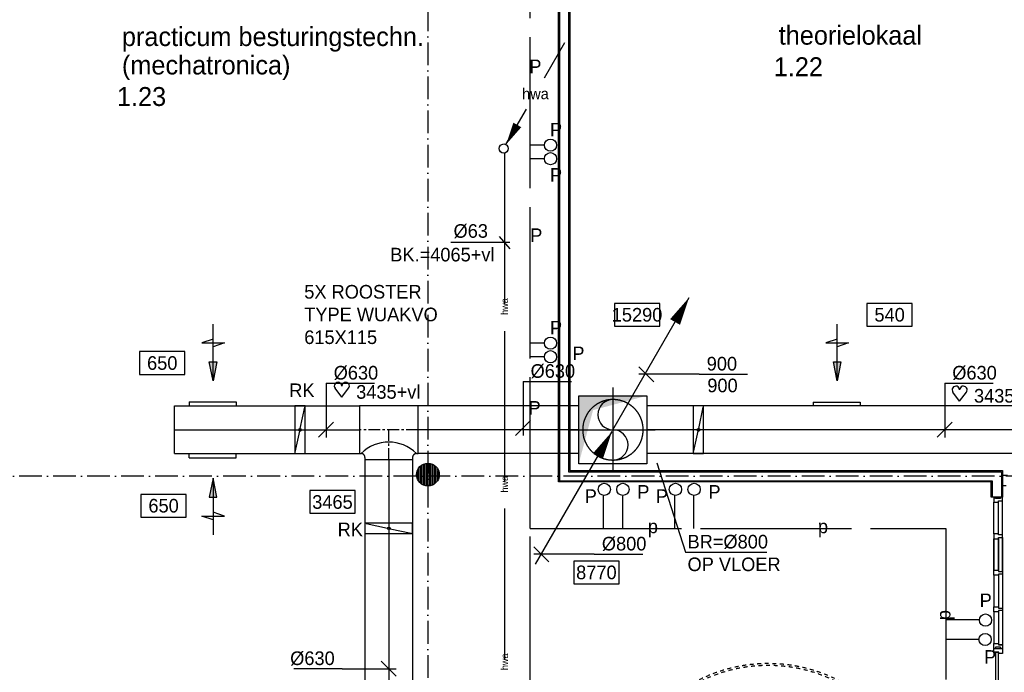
# Model space of a CAD drawing. Extents: x -41378 to 114803, y -24080 to 82188.
# Tile 65 of 137: x 18491 to 31514, y 67233 to 75867. Entities that reach past the tile are written whole.
import ezdxf
from ezdxf.enums import TextEntityAlignment as Align

# ---------------------------------------------------------------- set-up
doc = ezdxf.new("R2010")
doc.units = 0
doc.header["$LTSCALE"] = 50
for name, pattern in [('2322000', [45, 40, -5]), ('2322122', [47, 40, -7]), ('CENTER2', [11.25, 7.5, -1.25, 1.25, -1.25]), ('CENTER4', [5, 3.125, -0.625, 0.625, -0.625]), ('DASHDOT', [9, 6, -1.5, 0, -1.5]), ('HIDDEN', [2, 1, -1]), ('HIDDEN2', [4.7625, 3.175, -1.5875]), ('LURETOUR', [6, 4, -2])]:
    doc.linetypes.add(name, pattern=pattern)
doc.layers.get('0').update_dxf_attribs({"linetype": 'CONTINUOUS'})
for name, color, linetype in [('AL$7----_STRAMIEN', 1, 'DASHDOT'), ('AL22----_BINNENWAND', 7, 'CONTINUOUS'), ('AL28----_KONSTRUKTIE', 3, 'CONTINUOUS'), ('AL31----_BUITENKOZ', 7, 'CONTINUOUS'), ('AL32----_BINNENKOZ', 7, 'CONTINUOUS'), ('AL37----_DAKOPENING', 7, 'HIDDEN'), ('ALXAA---_GEWBETON', 12, 'CONTINUOUS'), ('BOUW', 8, 'CONTINUOUS'), ('WL$1----', 3, 'CONTINUOUS'), ('WL521---', 4, 'CONTINUOUS'), ('WL570---', 3, 'CONTINUOUS'), ('WL570---_HARTLIJN', 7, 'CONTINUOUS'), ('WL570---_RETOUR', 3, 'CONTINUOUS'), ('WL570---_TOEVOER', 3, 'CONTINUOUS'), ('WM$1----', 1, 'CONTINUOUS'), ('WM521---', 1, 'CONTINUOUS'), ('WM561---', 1, 'CONTINUOUS'), ('WM570---', 1, 'CONTINUOUS')]:
    doc.layers.add(name, color=color, linetype=linetype)
doc.layers.get('0').freeze()
doc.styles.add('BURO-018', font='BUROFONT.shx', dxfattribs={"height": 90})
doc.styles.add('BURO-025', font='BUROFONT.shx', dxfattribs={"height": 250})

# ---------------------------------------------------------------- blocks, each defined once
blk = doc.blocks.new('LU-ORND')
at = {"color": 0, "linetype": 'CONTINUOUS'}
for p, q in [((-3, 1.5), (-3, -1.5)), ((3, 1.5), (-3, 1.5)), ((3, -1.5), (3, 1.5)), ((-3, -1.5), (3, -1.5))]:
    blk.add_line(p, q, dxfattribs=at)
blk = doc.blocks.new('LU-PIJL1')
at = {"color": 0, "linetype": 'CONTINUOUS'}
blk.add_line((0, 0), (10.12, 17.54), dxfattribs=at)
blk.add_lwpolyline([(10.12, 17.54, 0, 1.5, 0), (8.25, 14.29, 1.5, 1.5, 0)], format="xyseb", dxfattribs=at)
blk = doc.blocks.new('LU-1-KU2')
at = {"color": 0, "linetype": 'HIDDEN2'}
for start, end in [(90, 270), (270, 90)]:
    blk.add_arc((0, 0), 0.5, start, end, dxfattribs=at)
at = {"color": 0, "linetype": 'CONTINUOUS'}
for centre, start, end in [((0, 0.25), 90, 270), ((0, -0.25), 270, 90)]:
    blk.add_arc(centre, 0.25, start, end, dxfattribs=at)
at = {"layer": 'WL570---_HARTLIJN', "linetype": 'CENTER4'}
for p, q in [((0, 0.7), (0, -0.7)), ((-0.7, 0), (0.7, 0))]:
    blk.add_line(p, q, dxfattribs=at)
blk = doc.blocks.new('LU-2-KIZ')
at = {"color": 0, "linetype": 'CONTINUOUS'}
for p, q in [((-0.5, 0.5), (0.5, 0.5)), ((-0.5, -0.5), (-0.5, 0.5)), ((0.5, 0.5), (0.5, -0.5)), ((0.5, -0.5), (-0.5, -0.5))]:
    blk.add_line(p, q, dxfattribs=at)
for points in [[(-0.5, 0.5), (-0.289, 0.289), (0.5, 0.5)], [(-0.5, 0.5), (-0.289, 0.289), (-0.5, -0.5)]]:
    blk.add_solid(points, dxfattribs=at)
blk = doc.blocks.new('*U54', base_point=(28134, 69208))
at = {"layer": 'WM570---', "linetype": 'CONTINUOUS'}
for p, q in [((28034, 69308), (28234, 69108)), ((28834, 69208), (28034, 69208)), ((28834, 69208), (29474, 69208))]:
    blk.add_line(p, q, dxfattribs=at)
at = {"layer": 'WM570---', "linetype": 'CONTINUOUS', "style": 'BURO-018'}
blk.add_text('%%c800', height=180, dxfattribs=at).set_placement((28934, 69258))
blk = doc.blocks.new('LU-1D-K-276')
at = {"color": 0, "linetype": 'CONTINUOUS'}
for p, q in [((-0.5, 315), (0.5, 315)), ((-0.5, -315), (0.5, -315))]:
    blk.add_line(p, q, dxfattribs=at)
at = {"layer": 'WL570---_HARTLIJN', "linetype": 'CENTER2'}
blk.add_line((-0.5, 0), (0.5, 0), dxfattribs=at)
blk = doc.blocks.new('LU-PIJL6')
at = {"color": 0, "linetype": 'CONTINUOUS'}
for p, q in [((-5, -1.5), (-5, 1.5)), ((-5, 1.5), (-4.5, 0)), ((0, 0), (-7.5, 0)), ((-5.5, 0), (-5, -1.5)), ((-2.5, -0.5), (-2.5, 0.5)), ((-2.5, 0.5), (0, 0)), ((0, 0), (-2.5, -0.5))]:
    blk.add_line(p, q, dxfattribs=at)
blk.add_solid([(-2.5, 0.5), (-2.5, -0.5), (0, 0)], dxfattribs=at)
blk = doc.blocks.new('LU-1D-T-5A-2762765-Q1')
at = {"color": 0, "linetype": 'CONTINUOUS'}
for p, q in [((-315, 365), (-315, 398)), ((-315, 398), (315, 398)), ((315, 365), (315, 398)), ((-365, 315), (-387, 315)), ((-387, 315), (-387, -315)), ((387, 315), (365, 315)), ((387, -315), (387, 315)), ((-387, -315), (387, -315))]:
    blk.add_line(p, q, dxfattribs=at)
at = {"color": 0, "linetype": 'CONTINUOUS', "flags": 128}
for points in [[(-365, 315, 0.02182), (-360, 315, 0.037214), (-357, 316, 0.006436), (-350, 317, 0.02182), (-348, 318, 0.02182), (-344, 320, 0.02182), (-340, 322, 0.02182), (-336, 324, 0.02182), (-333, 327, 0.02182), (-330, 330, 0.02182), (-327, 333, 0.02182), (-324, 336, 0.02182), (-322, 340, 0.02182), (-320, 344, 0.02182), (-318, 348, 0.02182), (-317, 350, 0.006436), (-316, 357, 0.037214), (-315, 360, 0.02182), (-315, 365)], [(315, 365, 0.02182), (315, 360, 0.037214), (316, 357, 0.006436), (317, 350, 0.02182), (318, 348, 0.02182), (320, 344, 0.02182), (322, 340, 0.02182), (324, 336, 0.02182), (327, 333, 0.02182), (330, 330, 0.02182), (333, 327, 0.02182), (336, 324, 0.02182), (340, 322, 0.02182), (344, 320, 0.02182), (348, 318, 0.02182), (350, 317, 0.006436), (357, 316, 0.037214), (360, 315, 0.02182), (365, 315)]]:
    blk.add_lwpolyline(points, format="xyb", dxfattribs=at)
at = {"color": 0, "linetype": 'CONTINUOUS'}
blk.add_arc((0, 680), 517, 225, 315, dxfattribs=at)
at = {"layer": 'WL570---_HARTLIJN', "linetype": 'CENTER4'}
for p, q in [((0, 398), (0, 0)), ((-387, 0), (387, 0))]:
    blk.add_line(p, q, dxfattribs=at)
blk = doc.blocks.new('*U114', base_point=(22544, 70441))
at = {"layer": 'WM570---', "linetype": 'CONTINUOUS'}
for p, q in [((22544, 71056), (22544, 70341)), ((22544, 71056), (23184, 71056)), ((22643, 70541), (22444, 70342))]:
    blk.add_line(p, q, dxfattribs=at)
at = {"layer": 'WM570---', "linetype": 'CONTINUOUS', "style": 'BURO-018'}
blk.add_text('%%c630', height=180, dxfattribs=at).set_placement((22644, 71106))
blk = doc.blocks.new('*U115', base_point=(24626, 70441))
at = {"layer": 'WM570---', "linetype": 'CONTINUOUS'}
for p, q in [((24626, 71056), (24626, 70341)), ((24626, 71056), (25266, 71056)), ((24725, 70541), (24526, 70342))]:
    blk.add_line(p, q, dxfattribs=at)
at = {"layer": 'WM570---', "linetype": 'CONTINUOUS', "style": 'BURO-018'}
blk.add_text('%%c630', height=180, dxfattribs=at).set_placement((24726, 71106))
blk = doc.blocks.new('*U116', base_point=(30726, 70441))
at = {"layer": 'WM570---', "linetype": 'CONTINUOUS'}
for p, q in [((30726, 71056), (30726, 70341)), ((30726, 71056), (31366, 71056)), ((30626, 70342), (30826, 70541))]:
    blk.add_line(p, q, dxfattribs=at)
at = {"layer": 'WM570---', "linetype": 'CONTINUOUS', "style": 'BURO-018'}
blk.add_text('%%c630', height=180, dxfattribs=at).set_placement((30826, 71106))
blk = doc.blocks.new('*U124', base_point=(23373, 67279))
at = {"layer": 'WM570---', "linetype": 'CONTINUOUS'}
for p, q in [((23273, 67379), (23472, 67180)), ((22758, 67279), (22118, 67279)), ((22758, 67279), (23473, 67279))]:
    blk.add_line(p, q, dxfattribs=at)
at = {"layer": 'WM570---', "linetype": 'CONTINUOUS', "style": 'BURO-018'}
blk.add_text('%%c630', height=180, dxfattribs=at).set_placement((22658, 67329), align=Align.RIGHT)
blk = doc.blocks.new('LU-1D-KL-27688')
at = {"color": 0, "linetype": 'CONTINUOUS'}
for p, q in [((-68, 315), (-68, -315)), ((68, 315), (-68, 315)), ((65, 298), (4, 17)), ((68, -315), (68, 315)), ((-4, -17), (-65, -298)), ((-68, -315), (68, -315))]:
    blk.add_line(p, q, dxfattribs=at)
blk.add_circle((0, 0), 17, dxfattribs=at)
blk = doc.blocks.new('LDV3')
at = {"color": 0, "linetype": 'CONTINUOUS'}
for p, q in [((4.5, 7.79), (6.75, 11.69)), ((0.25, 0.43), (2.5, 4.33))]:
    blk.add_line(p, q, dxfattribs=at)
blk.add_lwpolyline([(0.25, 0.43, 0, 1, 0), (1.5, 2.6, 1, 1, 0)], format="xyseb", dxfattribs=at)
blk.add_circle((0, 0), 0.5, dxfattribs=at)
at = {"color": 0, "linetype": 'CONTINUOUS', "style": 'BURO-018'}
blk.add_attdef('LD_TEXT1', text='', height=1.8, dxfattribs=at).set_placement((3.5, 6.06), align=Align.MIDDLE)
blk = doc.blocks.new('HART')
at = {"color": 1}
for q in [(-39.7, 52.4), (39.7, 52.4)]:
    blk.add_line((0, 0), q, dxfattribs=at)
for centre, start, end in [((-22.1, 65.7), 0, 217.18669), ((22.1, 65.7), 322.81331, 180)]:
    blk.add_arc(centre, 22.1, start, end, dxfattribs=at)
blk = doc.blocks.new('2322000-2')
at = {"layer": 'WM$1----', "color": 0, "style": 'BURO-018'}
for p in [(26866, 69136), (29116, 69136)]:
    blk.add_text('p', height=180, dxfattribs=at).set_placement(p, align=Align.MIDDLE)
blk.add_text('p', height=180, rotation=90, dxfattribs=at).set_placement((30739, 67990), align=Align.MIDDLE)
blk = doc.blocks.new('2322122-2')
at = {"layer": 'WM521---', "color": 0, "style": 'BURO-018'}
for p in [(24902, 72072), (24902, 69722), (24902, 67372)]:
    blk.add_text('hwa', height=90, rotation=90, dxfattribs=at).set_placement(p, align=Align.MIDDLE)

msp = doc.modelspace()

# ---------------------------------------------------------------- linework, layer by layer
at = {"layer": 'AL$7----_STRAMIEN', "color": 1}
msp.add_line((52991, 69827.3), (12791, 69827.3), dxfattribs=at)
msp.add_lwpolyline([(23891, 80064.7), (23891, 41627.3)], dxfattribs=at)
at = {"layer": 'AL22----_BINNENWAND', "color": 8}
for p, q in [((25616, 69752.3), (25616, 78487.3)), ((25766, 78487.3), (25766, 69902.3)), ((25766, 69902.3), (31490, 69902.3)), ((31490, 69902.3), (31490, 69550.3)), ((31340, 69752.3), (25616, 69752.3)), ((31340, 69550.3), (31340, 69752.3)), ((31490, 69550.3), (31340, 69550.3))]:
    msp.add_line(p, q, dxfattribs=at)
at = {"layer": 'AL22----_BINNENWAND', "color": 8, "linetype": 'CONTINUOUS'}
for p, q in [((25631, 78487.3), (25631, 69767.3)), ((25751, 78487.3), (25751, 69887.3)), ((25751, 69887.3), (31475, 69887.3)), ((31475, 69887.3), (31475, 69550.3)), ((25631, 69767.3), (31355, 69767.3)), ((31355, 69767.3), (31355, 69550.3))]:
    msp.add_line(p, q, dxfattribs=at)
at = {"layer": 'AL28----_KONSTRUKTIE', "color": 8}
msp.add_circle((23891, 69848.3), 150, dxfattribs=at)
at = {"layer": 'AL31----_BUITENKOZ', "color": 8, "linetype": 'CONTINUOUS'}
for p, q in [((31437, 67496.8), (31396, 67496.8)), ((31396, 67496.8), (31396, 66566.8)), ((31437, 66566.8), (31437, 67496.8))]:
    msp.add_line(p, q, dxfattribs=at)
at = {"layer": 'AL32----_BINNENKOZ', "color": 8}
for p, q in [((31490, 69700.7), (31490, 69839.7)), ((31490, 69839.7), (31557, 69839.7)), ((31540, 69700.7), (31490, 69700.7)), ((31398, 69550.3), (31376, 69550.3)), ((31376, 69550.3), (31376, 69483.3)), ((31398, 69534.3), (31398, 69550.3)), ((31490, 69550.3), (31465, 69550.3)), ((31465, 69550.3), (31465, 69534.3)), ((31490, 69500.3), (31490, 69550.3)), ((31376, 69483.3), (31439, 69483.3)), ((31376, 69066.8), (31376, 69483.3)), ((31376, 69066.8), (31376, 69483.3)), ((31465, 69534.3), (31398, 69534.3)), ((31439, 69483.3), (31439, 69500.3)), ((31439, 69500.3), (31490, 69500.3)), ((31439, 69066.8), (31439, 69483.3)), ((31490, 69049.8), (31490, 69500.3)), ((31439, 69066.8), (31376, 69066.8)), ((31376, 69066.8), (31376, 68999.8)), ((31439, 69049.8), (31439, 69066.8)), ((31490, 69049.8), (31439, 69049.8)), ((31490, 69016.8), (31490, 69049.8)), ((31376, 68583.3), (31376, 68999.8)), ((31376, 68999.8), (31376, 68583.3)), ((31376, 68583.3), (31376, 68999.8)), ((31376, 68999.8), (31376, 68583.3)), ((31376, 68999.8), (31439, 68999.8)), ((31439, 68999.8), (31439, 69016.8)), ((31439, 69016.8), (31490, 69016.8)), ((31439, 68583.3), (31439, 68999.8)), ((31439, 68999.8), (31439, 68583.3)), ((31490, 68566.3), (31490, 69016.8)), ((31490, 69016.8), (31490, 68566.3)), ((31376, 68516.3), (31376, 68583.3)), ((31376, 68583.3), (31439, 68583.3)), ((31376, 68516.3), (31376, 68099.8)), ((31439, 68516.3), (31376, 68516.3)), ((31376, 68516.3), (31376, 68099.8)), ((31439, 68583.3), (31439, 68566.3)), ((31439, 68566.3), (31490, 68566.3)), ((31490, 68533.3), (31439, 68533.3)), ((31439, 68533.3), (31439, 68516.3)), ((31439, 68516.3), (31439, 68099.8)), ((31490, 68566.3), (31490, 68533.3)), ((31490, 68533.3), (31490, 68082.8)), ((31376, 68032.8), (31376, 68099.8)), ((31376, 68099.8), (31439, 68099.8)), ((31439, 68032.8), (31376, 68032.8)), ((31376, 68032.3), (31376, 67615.8)), ((31439, 68099.8), (31439, 68082.8)), ((31439, 68082.8), (31490, 68082.8)), ((31490, 68049.8), (31439, 68049.8)), ((31439, 68049.8), (31439, 68032.8)), ((31439, 68032.3), (31439, 67615.8)), ((31490, 68082.8), (31490, 68049.8)), ((31490, 68049.3), (31490, 67598.8)), ((31376, 67548.8), (31376, 67615.8)), ((31376, 67615.8), (31439, 67615.8)), ((31439, 67615.8), (31439, 67598.8)), ((31490, 67598.8), (31439, 67598.8)), ((31439, 67598.8), (31490, 67598.8)), ((31490, 67598.8), (31490, 67548.8)), ((31398, 67548.8), (31376, 67548.8)), ((31376, 67548.8), (31490, 67548.8)), ((31376, 67498.8), (31376, 67548.8)), ((31443, 67498.8), (31376, 67498.8)), ((31465, 67564.8), (31398, 67564.8)), ((31398, 67564.8), (31398, 67548.8)), ((31443, 67481.8), (31443, 67498.8)), ((31490, 67481.8), (31443, 67481.8)), ((31465, 67548.8), (31465, 67564.8)), ((31490, 67548.8), (31465, 67548.8)), ((31490, 67548.8), (31490, 67481.8))]:
    msp.add_line(p, q, dxfattribs=at)
at = {"layer": 'AL37----_DAKOPENING', "color": 8}
for radius in [2025, 2000]:
    msp.add_circle((28391, 65327.3), radius, dxfattribs=at)
at = {"layer": 'ALXAA---_GEWBETON', "color": 8}
for p, q in [((23771, 69758.3), (23771, 69938.3)), ((23791, 69736.5), (23791, 69960.1)), ((23811, 69721.5), (23811, 69975.2)), ((23831, 69710.9), (23831, 69985.8)), ((23851, 69703.8), (23851, 69992.9)), ((23871, 69699.7), (23871, 69997)), ((23891, 69698.3), (23891, 69998.3)), ((23911, 69699.7), (23911, 69997)), ((23931, 69703.8), (23931, 69992.9)), ((23951, 69710.9), (23951, 69985.8)), ((23971, 69721.5), (23971, 69975.2)), ((23991, 69736.5), (23991, 69960.1)), ((24011, 69758.3), (24011, 69938.3)), ((23751, 69794.5), (23751, 69902.2)), ((24031, 69794.5), (24031, 69902.2))]:
    msp.add_line(p, q, dxfattribs=at)
at = {"layer": 'WL$1----', "linetype": '2322000'}
for p, q in [((25243.5, 69136.4), (25243.5, 76872.9)), ((26209.8, 69566.7), (26209.8, 69136.4)), ((26462.5, 69566.7), (26462.5, 69136.4)), ((27150.5, 69566.7), (27150.5, 69136.4)), ((27403.3, 69566.7), (27403.3, 69136.4)), ((25243.5, 69136.4), (30739.4, 69136.4)), ((25243.5, 53530.6), (25243.5, 69136.4)), ((30739.4, 69136.4), (30739.4, 53343.5)), ((31185, 67928.7), (30739.4, 67928.7)), ((31178, 67669), (30739.4, 67669))]:
    msp.add_line(p, q, dxfattribs=at)
at = {"layer": 'WL$1----'}
for centre in [(25511.2, 74207.2), (25511.2, 74027.9), (25511.2, 71587.5), (25511.2, 71408.2), (26223.3, 69653.6), (26469.6, 69653.6), (27164.1, 69653.6), (27410.4, 69653.6), (31264.7, 67924.4), (31259.3, 67666.6)]:
    msp.add_circle(centre, 80.8, dxfattribs=at)
at = {"layer": 'WL521---', "linetype": '2322122'}
msp.add_line((24901.9, 74098.1), (24901.9, 65346.6), dxfattribs=at)
at = {"layer": 'WL570---'}
for p, q in [((20732, 70812.7), (21352, 70812.7)), ((20732, 70812.7), (20732, 70756.5)), ((21352, 70812.7), (21352, 70756.5)), ((28986.7, 70808.5), (29606.7, 70808.5)), ((28986.7, 70808.5), (28986.7, 70752.3)), ((29606.7, 70808.5), (29606.7, 70752.3)), ((20732, 70070.3), (20732, 70126.5)), ((20732, 70070.3), (21352, 70070.3)), ((21352, 70070.3), (21352, 70126.5))]:
    msp.add_line(p, q, dxfattribs=at)
at = {"layer": 'WL570---_TOEVOER', "linetype": 'CONTINUOUS'}
msp.add_line((20540.6, 70127.2), (20540.6, 70756.5), dxfattribs=at)
at = {"layer": 'WL570---_TOEVOER', "color": 1}
for p, q in [((26917.1, 70004.7), (27299.1, 68822.9)), ((27299.1, 68821.2), (28372.1, 68821.2))]:
    msp.add_line(p, q, dxfattribs=at)
at = {"layer": 'WM$1----'}
for p, q in [((24830.8, 73000.7), (24972.3, 72835.8)), ((24194.2, 72923), (24972.2, 72923))]:
    msp.add_line(p, q, dxfattribs=at)
at = {"layer": 'WM561---', "color": 3}
for p, q in [((25430.4, 74207.2), (25245.7, 74207.2)), ((25430.4, 74027.9), (25245.7, 74027.9)), ((25430.4, 71587.5), (25244.2, 71587.5)), ((25430.4, 71408.2), (25244.2, 71408.2))]:
    msp.add_line(p, q, dxfattribs=at)
at = {"layer": 'WM570---', "linetype": 'CONTINUOUS'}
for p, q in [((26678.2, 71275.8), (26877.6, 71076.4)), ((27477.9, 71176.1), (26677.9, 71176.1)), ((27477.9, 71176.1), (28117.8, 71176.1))]:
    msp.add_line(p, q, dxfattribs=at)

# ---------------------------------------------------------------- block references
at = {"layer": 'WL521---', "color": 2}
ref = msp.add_blockref('LDV3', (24893, 74162.4), dxfattribs=dict(at, xscale=120, yscale=120, zscale=120))
ref.add_attrib('LD_TEXT1', 'hwa', dxfattribs={"layer": '0', "color": 1, "linetype": 'CONTINUOUS', "height": 144, "style": 'BURO-018'}).set_placement((25313, 74889.9), align=Align.MIDDLE)
at = {"layer": 'WL570---_RETOUR', "color": 3, "xscale": 100, "yscale": 100, "zscale": 100}
for p in [(26334, 70438.9), (25313.7, 68664.2)]:
    msp.add_blockref('LU-PIJL1', p, dxfattribs=at)
at = {"layer": 'WL570---_RETOUR', "color": 3, "linetype": 'LURETOUR', "xscale": 800, "yscale": 800, "zscale": 800}
msp.add_blockref('LU-1-KU2', (26337.7, 70441.5), dxfattribs=at)
at = {"layer": 'WL570---_RETOUR', "color": 3, "linetype": 'LURETOUR', "xscale": 900, "yscale": 900}
msp.add_blockref('LU-2-KIZ', (26334.7, 70441.5), dxfattribs=at)
at = {"layer": 'WL570---_RETOUR', "linetype": 'CONTINUOUS'}
for p, rotation in [((22198.8, 70441.5), 180), ((27467.8, 70441.5), 180), ((23372.6, 69137.4), 89.99999999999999)]:
    msp.add_blockref('LU-1D-KL-27688', p, dxfattribs=dict(at, rotation=rotation))
at = {"layer": 'WL570---_TOEVOER', "linetype": 'CONTINUOUS', "yscale": 100, "zscale": 100, "rotation": 270}
for p, xscale in [((21048.3, 71090.1), 100), ((29303, 71090.1), 100), ((21048.3, 69800.8), -100)]:
    msp.add_blockref('LU-PIJL6', p, dxfattribs=dict(at, xscale=xscale))
at = {"layer": 'WL570---_TOEVOER', "linetype": 'CONTINUOUS', "xscale": 2445.316600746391}
msp.add_blockref('LU-1D-K-276', (21763.3, 70441.5), dxfattribs=at)
at = {"layer": 'WL570---_TOEVOER', "linetype": 'CONTINUOUS', "rotation": 180}
msp.add_blockref('LU-1D-T-5A-2762765-Q1', (23372.6, 70441.5), dxfattribs=at)
at = {"layer": 'WL570---_TOEVOER', "linetype": 'CONTINUOUS'}
for p, xscale, rotation in [((24822, 70441.5), 2125.428780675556, 180), ((35962.3, 70441.5), 18324.13963297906, 179.9999999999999), ((23372.6, 60392.1), 19302.99816006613, 269.9999999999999)]:
    msp.add_blockref('LU-1D-K-276', p, dxfattribs=dict(at, xscale=xscale, rotation=rotation))
at = {"layer": 'WM$1----'}
msp.add_blockref('2322000-2', (0, 0), dxfattribs=at)
at = {"layer": 'WM521---'}
msp.add_blockref('2322122-2', (0, 0), dxfattribs=at)
at = {"layer": 'WM570---', "color": 1}
ref = msp.add_blockref('LU-ORND', (26656.4, 71963.3), dxfattribs=dict(at, xscale=100, yscale=100, zscale=100))
ref.add_attrib('LU_TEXT1', '15290', dxfattribs={"layer": '0', "color": 1, "linetype": 'CONTINUOUS', "height": 180, "style": 'BURO-018'}).set_placement((26656.4, 71963.3), align=Align.MIDDLE)
ref = msp.add_blockref('LU-ORND', (29997, 71963.3), dxfattribs=dict(at, xscale=100, yscale=100, zscale=100))
ref.add_attrib('LU_TEXT1', '540', dxfattribs={"layer": '0', "color": 1, "linetype": 'CONTINUOUS', "height": 180, "style": 'BURO-018'}).set_placement((29997, 71963.3), align=Align.MIDDLE)
ref = msp.add_blockref('LU-ORND', (20376.5, 71325.1), dxfattribs=dict(at, xscale=100, yscale=100, zscale=100))
ref.add_attrib('LU_TEXT1', '650', dxfattribs={"layer": '0', "color": 1, "linetype": 'CONTINUOUS', "height": 180, "style": 'BURO-018'}).set_placement((20376.5, 71325.1), align=Align.MIDDLE)
at = {"layer": 'WM570---'}
for name, p in [('*U114', (22543.8, 70441.5)), ('*U115', (25148.3, 70464.2)), ('*U116', (30725.8, 70441.5)), ('*U124', (23372.6, 67279.3))]:
    msp.add_blockref(name, p, dxfattribs=at)
at = {"layer": 'WM570---', "xscale": 2.25, "yscale": 2.25, "zscale": 2.25}
for p in [(22752, 70872.4), (30923.4, 70821.2)]:
    msp.add_blockref('HART', p, dxfattribs=at)
at = {"layer": 'WM570---', "color": 1}
ref = msp.add_blockref('LU-ORND', (20394.3, 69437.2), dxfattribs=dict(at, xscale=100, yscale=100, zscale=100))
ref.add_attrib('LU_TEXT1', '650', dxfattribs={"layer": '0', "color": 1, "linetype": 'CONTINUOUS', "height": 180, "style": 'BURO-018'}).set_placement((20394.3, 69437.2), align=Align.MIDDLE)
ref = msp.add_blockref('LU-ORND', (22627.8, 69486.4), dxfattribs=dict(at, xscale=100, yscale=100, zscale=100))
ref.add_attrib('LU_TEXT1', '3465', dxfattribs={"layer": '0', "color": 1, "linetype": 'CONTINUOUS', "height": 180, "style": 'BURO-018'}).set_placement((22627.8, 69486.4), align=Align.MIDDLE)
at = {"layer": 'WM570---', "color": 6}
msp.add_blockref('*U54', (25391.3, 68795.3), dxfattribs=at)
at = {"layer": 'WM570---', "color": 1}
ref = msp.add_blockref('LU-ORND', (26118.7, 68555), dxfattribs=dict(at, xscale=100, yscale=100, zscale=100))
ref.add_attrib('LU_TEXT1', '8770', dxfattribs={"layer": '0', "color": 1, "linetype": 'CONTINUOUS', "height": 180, "style": 'BURO-018'}).set_placement((26118.7, 68555), align=Align.MIDDLE)

# ---------------------------------------------------------------- texts
at = {"layer": 'BOUW', "style": 'BURO-025'}
for s, p in [('theorielokaal', (28530.2, 75536.3)), ('practicum besturingstechn. ', (19842.9, 75518.2)), ('(mechatronica)', (19842.9, 75142.3)), ('1.22', (28464.7, 75119.5)), ('1.23', (19777.5, 74725.5))]:
    msp.add_text(s, height=250, dxfattribs=at).set_placement(p)
at = {"layer": 'WL$1----', "color": 1, "style": 'BURO-018'}
for p in [(25231.6, 75159), (25505.1, 74322.2), (25505.1, 73723.1), (25243.4, 72925.3), (25505.1, 71702.5), (25800.6, 71363), (25221.5, 70641.3), (26659.7, 69529.8), (27600.4, 69529.8), (25964.1, 69473.7), (26904.8, 69473.7), (31188, 68095.3), (31245.7, 67346.3)]:
    msp.add_text('P', height=180, dxfattribs=at).set_placement(p)
at = {"layer": 'WL570---', "color": 1, "style": 'BURO-018'}
for s, p in [('5X ROOSTER', (22254.8, 72177.4)), ('TYPE WUAKVO', (22254.8, 71877.4)), ('615X115', (22254.8, 71576.2))]:
    msp.add_text(s, height=180, dxfattribs=at).set_placement(p)
at = {"layer": 'WL570---_RETOUR', "color": 1, "style": 'BURO-018'}
for p in [(22056.6, 70874), (22696.7, 69033.3)]:
    msp.add_text('RK', height=180, dxfattribs=at).set_placement(p)
at = {"layer": 'WL570---_TOEVOER', "color": 1, "style": 'BURO-018'}
for s, p in [('BR=%%C800', (27324.4, 68871.8)), ('OP VLOER', (27324.4, 68571.8))]:
    msp.add_text(s, height=180, dxfattribs=at).set_placement(p)
at = {"layer": 'WM$1----', "color": 1, "style": 'BURO-018'}
msp.add_text('%%C63', height=180, dxfattribs=at).set_placement((24229.5, 72981.9))
at = {"layer": 'WM570---', "color": 1, "style": 'BURO-018'}
for s, p in [('BK.=4065+vl', (23392.8, 72669)), ('3435+vl', (22941.4, 70852.3)), ('3435+vl', (31112.8, 70801.2))]:
    msp.add_text(s, height=180, dxfattribs=at).set_placement(p)
at = {"layer": 'WM570---', "linetype": 'CONTINUOUS', "style": 'BURO-018'}
for p in [(27577.9, 71226.1), (27585.7, 70938.2)]:
    msp.add_text('900', height=180, dxfattribs=at).set_placement(p)

doc.saveas('drawing.dxf')
